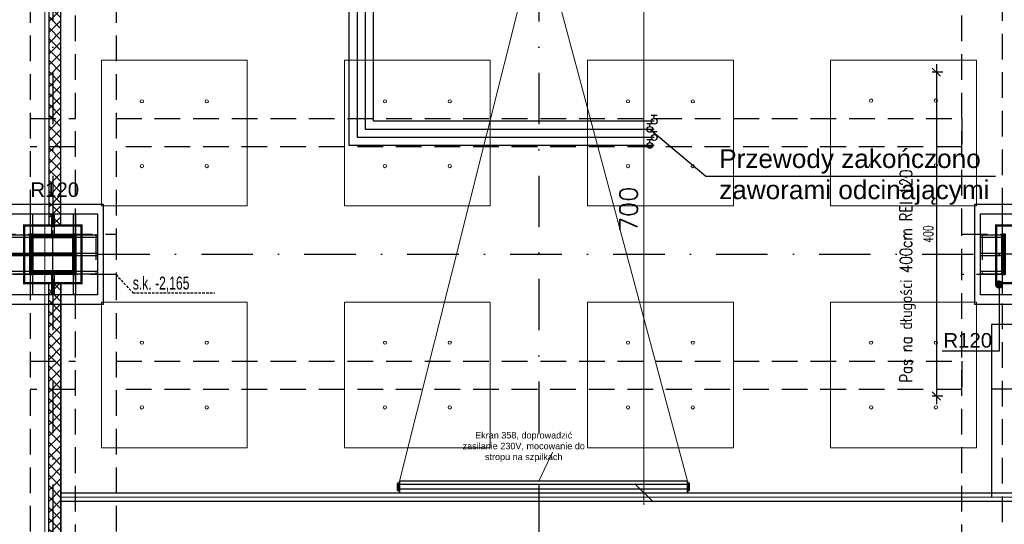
# Model space of a CAD drawing. Header units: centimetres. Extents: x -10702 to 24628, y -4437 to 19798.
# Tile 52 of 92: x 12219 to 13434, y 8267 to 8890. Entities that reach past the tile are written whole.
import ezdxf

# ---------------------------------------------------------------- set-up
doc = ezdxf.new("R2010")
doc.units = ezdxf.units.CM
doc.header["$PDMODE"] = 35
doc.header["$PDSIZE"] = 0.1
for name, pattern in [('Kondygnacja  -0_5$0$HIDDEN', [9.525, 6.35, -3.175]), ('Kondygnacja  -0_5$0$HIDDEN2', [4.7625, 3.175, -1.5875]), ('Osie rzutów$0$DASHDOT2', [12.7, 6.35, -3.175, 0, -3.175])]:
    doc.linetypes.add(name, pattern=pattern)
doc.layers.get('0').update_dxf_attribs({"color": 8})
doc.layers.get('DEFPOINTS').update_dxf_attribs({"color": 8})
for name, color, linetype in [('bgde_dodatki powykonawcze', 7, 'Continuous'), ('BOK-_L', 8, 'Continuous'), ('BOK-_P', 8, 'Continuous'), ('KASETA-L', 8, 'Continuous'), ('KASETA-P', 8, 'Continuous'), ('KJP_KURTYNY ZASILANIE', 1, '05_kurtyna_zas'), ('Kondygnacja  -0_5$0$ARCH_GK', 8, 'Continuous'), ('Kondygnacja  -0_5$0$ARCH_INFO_ODPORNOŚĆ OGNIOWA', 8, 'Continuous'), ('Kondygnacja  -0_5$0$ARCH_INFO_OPISY', 8, 'Continuous'), ('Kondygnacja  -0_5$0$ARCH_KONSTR_POWYŻEJ RZUTU', 8, 'Kondygnacja  -0_5$0$HIDDEN'), ('Kondygnacja  -0_5$0$ARCH_KONSTR_POWYŻEJ RZUTU_IST', 8, 'Kondygnacja  -0_5$0$HIDDEN2'), ('Kondygnacja  -0_5$0$ARCH_KONSTRUKCJA_NIEWIDOCZNA', 8, 'Continuous'), ('Kondygnacja  -0_5$0$ARCH_OKŁADZINA', 8, 'Continuous'), ('Kondygnacja  -0_5$0$ARCH_SŁUPY', 8, 'Continuous'), ('Kondygnacja -1$0$ARCH_GK', 8, 'Continuous'), ('Kondygnacja -1$0$ARCH_MUROWANE', 8, 'Continuous'), ('Kondygnacja -1$0$ARCH_SZYNY', 8, 'Continuous'), ('KĄTOWNIK_L', 8, 'Continuous'), ('KĄTOWNIK_P', 8, 'Continuous'), ('Osie rzutów$0$ARCH_INFO_OSIE_IST', 8, 'Osie rzutów$0$DASHDOT2'), ('Osie rzutów$0$ARCH_INFO_OSIE_OPISY_IST', 8, 'Continuous')]:
    doc.layers.add(name, color=color, linetype=linetype)
for name, color, linetype, lineweight in [('KJP_CT_kk_powrót', 30, '04_CT_KOMF_POW', 25), ('KJP_CT_kk_zasil', 30, '04_CT_KOMF_ZAS', 25), ('KJP_WL_kk zasil', 150, '04_WL_KOMF_ZAS', 25), ('KJP_WL_kk_powr', 150, '04_WL_KOMF_POW', 25), ('Kondygnacja  -0_5$0$ARCH_INFO_WYMIARY', 8, 'Continuous', 9), ('Kondygnacja  -0_5$0$ARCH_WIDOK', 8, 'Continuous', 13), ('RYSUNKOWE_NIEDRUK', 8, 'Continuous', 9), ('SU Lampy kwadratowe  -05$0$ARCH_SUFITY_PODWIESZANE', 8, 'Continuous', 9), ('SYSTEMY AV', 8, 'Continuous', 13)]:
    doc.layers.add(name, color=color, linetype=linetype, lineweight=lineweight)
doc.styles.add('-1 sale konferencyjne$0$Arial', font='arial.ttf')
doc.styles.add('Arial', font='arial.ttf')
doc.styles.add('Kondygnacja  -0_5$0$Arial', font='arial.ttf')
doc.styles.add('Kondygnacja  -0_5$0$BIKTS', font='bikromsw.shx', dxfattribs={"width": 0.8})
doc.styles.add('Kondygnacja  -0_5$0$Romans', font='Romans.shx', dxfattribs={"width": 0.7})
doc.styles.add('Kondygnacja  -0_5$0$ROMANS-50-CM', font='romans.shx', dxfattribs={"width": 0.8, "height": 10})
doc.styles.add('Kondygnacja  -0_5$0$Standard', font='txt')
doc.styles.add('Kondygnacja -1$0$Standard', font='txt')
doc.styles.add('Romans', font='Romans.shx')
doc.linetypes.add('04_CT_KOMF_POW', pattern='A,100,-15,["CTKp",Standard,S=10,R=0,X=-10,Y=-5],-35', length=150)
doc.linetypes.add('04_CT_KOMF_ZAS', pattern='A,100,-15,["CTKz",Standard,S=10,R=0,X=-10,Y=-5],-35', length=150)
doc.linetypes.add('04_WL_KOMF_POW', pattern='A,100,-15,["WLKp",Standard,S=10,R=0,X=-10,Y=-5],-35', length=150)
doc.linetypes.add('04_WL_KOMF_ZAS', pattern='A,100,-15,["WLKz",Standard,S=10,R=0,X=-10,Y=-5],-35', length=150)
doc.linetypes.add('05_kurtyna_zas', pattern='A,50,-15,["KPz",Standard,S=10,R=0,X=-10,Y=-7.5],-35', length=100)
doc.linetypes.add('Kondygnacja -1$0$SZYNA_LINE', pattern='A,12.7,-7.75,["SZYNA",Kondygnacja -1$0$Standard,S=2.54,R=0,X=-5.95,Y=-1.27],-7.75', length=28.2)
doc.dimstyles.new('Kondygnacja  -0_5$0$ISO-25', dxfattribs={"dimtxt": 2.5, "dimasz": 2.5, "dimexe": 1.25, "dimexo": 0.625, "dimtad": 1, "dimtxsty": 'Kondygnacja  -0_5$0$Standard', "dimcen": 2.5, "dimadec": 0, "dimazin": 0, "dimtfac": 1, "dimtmove": 0, "dimatfit": 3, "dimfxl": 0, "dimarcsym": 0})
doc.dimstyles.new('Kondygnacja  -0_5$0$Wymiary 1-100', dxfattribs={"dimtxt": 12, "dimasz": 10, "dimexe": 5, "dimexo": 0, "dimgap": 4, "dimtad": 1, "dimrnd": 0.5, "dimzin": 12, "dimdsep": 46, "dimtxsty": 'Kondygnacja  -0_5$0$Romans', "dimblk": 'Kondygnacja  -0_5$0$_Oblique', "dimcen": 10, "dimdle": 10, "dimclrt": 55, "dimazin": 0, "dimtfac": 1, "dimtmove": 1, "dimatfit": 3, "dimfxl": 0, "dimtolj": 1, "dimtzin": 0, "dimarcsym": 0})
doc.dimstyles.new('Wymiary 1-200', dxfattribs={"dimtxt": 22, "dimasz": 20, "dimexe": 10, "dimexo": 0, "dimgap": 8, "dimtad": 1, "dimrnd": 0.5, "dimzin": 12, "dimdsep": 46, "dimtxsty": 'Romans', "dimblk": 'OBLIQUE', "dimcen": 0.5, "dimdle": 15, "dimclrt": 55, "dimazin": 0, "dimtfac": 1, "dimtmove": 1, "dimatfit": 3, "dimfxl": 0, "dimtolj": 1, "dimtzin": 0, "dimarcsym": 0})
pattern_1 = [(45, (-1133.3117, -3177.9858), (-0.6735192, 0.6735192), [])]

# ---------------------------------------------------------------- blocks, each defined once
blk = doc.blocks.new('Osie rzutów')
at = {"layer": 'Osie rzutów$0$ARCH_INFO_OSIE_IST', "ltscale": 10}
for p, q in [((12260, 12510), (12260, 4623.26)), ((12860, 12510), (12860, 4623.26)), ((12260, 8570), (12260, 8630)), ((4436.04, 8600), (15156.54, 8600)), ((12290, 8600), (12230, 8600)), ((13490, 8600), (13430, 8600))]:
    blk.add_line(p, q, dxfattribs=at)
blk = doc.blocks.new('SU Lampy kwadratowe  -05')
at = {"layer": 'SU Lampy kwadratowe  -05$0$ARCH_SUFITY_PODWIESZANE'}
for points in [[(12320, 8839.9), (12500, 8839.9), (12500, 8659.9), (12320, 8659.9)], [(12620, 8839.9), (12800, 8839.9), (12800, 8659.9), (12620, 8659.9)], [(12920, 8839.9), (13100, 8839.9), (13100, 8659.9), (12920, 8659.9)], [(13220, 8839.9), (13400, 8839.9), (13400, 8659.9), (13220, 8659.9)], [(12320, 8540.9), (12500, 8540.9), (12500, 8360.9), (12320, 8360.9)], [(12620, 8540.9), (12800, 8540.9), (12800, 8360.9), (12620, 8360.9)], [(12920, 8540.9), (13100, 8540.9), (13100, 8360.9), (12920, 8360.9)], [(13220, 8540.9), (13400, 8540.9), (13400, 8360.9), (13220, 8360.9)]]:
    blk.add_lwpolyline(points, close=True, dxfattribs=at)
for centre in [(12370, 8788.9), (12450, 8788.9), (12670, 8788.9), (12750, 8788.9), (12970, 8788.9), (13050, 8788.9), (13270, 8789.9), (13350, 8789.9), (12370, 8708.9), (12450, 8708.9), (12670, 8708.9), (12750, 8708.9), (12970, 8708.9), (13050, 8708.9), (13270, 8709.9), (13350, 8709.9), (12370, 8490.9), (12450, 8490.9), (12670, 8490.9), (12750, 8490.9), (12970, 8490.9), (13050, 8490.9), (13270, 8490.9), (13350, 8490.9), (12370, 8410.9), (12450, 8410.9), (12670, 8410.9), (12750, 8410.9), (12970, 8410.9), (13050, 8410.9), (13270, 8410.9), (13350, 8410.9)]:
    blk.add_circle(centre, 2, dxfattribs=at)
blk = doc.blocks.new('Kondygnacja  -0_5$0$_Dot')
at = {"color": 0, "linetype": 'ByBlock', "lineweight": -2}
blk.add_line((-0.5, 0), (-1, 0), dxfattribs=at)
at = {"color": 0, "linetype": 'ByBlock', "const_width": 0.5}
blk.add_lwpolyline([(-0.25, 0, 1), (0.25, 0, 1)], format="xyb", close=True, dxfattribs=at)
blk = doc.blocks.new('Kondygnacja  -0_5$0$_Oblique')
at = {"color": 0, "linetype": 'ByBlock', "lineweight": -2}
blk.add_line((-0.5, -0.5), (0.5, 0.5), dxfattribs=at)
blk = doc.blocks.new('*D202')
at = {"layer": 'DEFPOINTS', "color": 0}
for p in [(13659.2, 8825), (13350.6, 8425), (13596.2, 8425)]:
    blk.add_point(p, dxfattribs=at)
at = {"layer": 'Kondygnacja  -0_5$0$ARCH_INFO_WYMIARY', "color": 0, "lineweight": -2}
for p, q in [((13358.6, 8825), (13345.6, 8825)), ((13350.6, 8835), (13350.6, 8415)), ((13358.6, 8425), (13345.6, 8425))]:
    blk.add_line(p, q, dxfattribs=at)
at = {"layer": 'Kondygnacja  -0_5$0$ARCH_INFO_WYMIARY', "color": 0, "lineweight": -2, "xscale": 10, "yscale": 10, "zscale": 10}
for p, rotation in [((13350.6, 8825), 90), ((13350.6, 8425), 270)]:
    blk.add_blockref('Kondygnacja  -0_5$0$_Oblique', p, dxfattribs=dict(at, rotation=rotation))
at = {"layer": 'Kondygnacja  -0_5$0$ARCH_INFO_WYMIARY', "color": 55, "insert": (13340.6, 8625), "char_height": 12, "attachment_point": 5, "rotation": 90, "style": 'Kondygnacja  -0_5$0$Romans'}
blk.add_mtext('\\A1;400', dxfattribs=at)
blk = doc.blocks.new('Kondygnacja  -0_5$0$słup_kwadrat')
at = {"layer": 'Kondygnacja  -0_5$0$ARCH_SŁUPY', "lineweight": 40}
h = blk.add_hatch(dxfattribs=at)
h.set_pattern_fill('ANSI31', color=256, scale=0.3, style=0)
h.set_pattern_definition(pattern_1)
h.paths.add_polyline_path([(36, 34), (39, 34), (39, 84), (36, 84)])
h = blk.add_hatch(dxfattribs=at)
h.set_pattern_fill('ANSI31', color=256, scale=0.3, style=0)
h.set_pattern_definition(pattern_1)
h.paths.add_polyline_path([(89, 80), (89, 83), (39, 83), (39, 80)])
h = blk.add_hatch(dxfattribs=at)
h.set_pattern_fill('ANSI31', color=256, scale=0.3, style=0)
h.set_pattern_definition(pattern_1)
h.paths.add_polyline_path([(89, 34), (92, 34), (92, 84), (89, 84)])
h = blk.add_hatch(dxfattribs=at)
h.set_pattern_fill('ANSI31', color=256, scale=0.3, style=0)
h.set_pattern_definition(pattern_1)
h.paths.add_polyline_path([(89, 57.5), (89, 60.5), (39, 60.5), (39, 57.5)])
h = blk.add_hatch(dxfattribs=at)
h.set_pattern_fill('ANSI31', color=256, scale=0.3, style=0)
h.set_pattern_definition(pattern_1)
h.paths.add_polyline_path([(89, 35), (89, 38), (39, 38), (39, 35)])
at = {"layer": 'Kondygnacja  -0_5$0$ARCH_KONSTRUKCJA_NIEWIDOCZNA'}
blk.add_lwpolyline([(119, 109), (119, 9), (9, 9), (9, 109)], close=True, dxfattribs=at)
for points in [[(36, 109), (36, 84)], [(39, 109), (39, 84)], [(62.5, 109), (62.5, 83)], [(65.5, 109), (65.5, 83)], [(89, 109), (89, 84)], [(92, 109), (92, 84)], [(9, 83), (36, 83)], [(9, 80), (36, 80)], [(92, 83), (119, 83)], [(92, 80), (119, 80)], [(9, 60.5), (36, 60.5)], [(9, 57.5), (36, 57.5)], [(92, 60.5), (119, 60.5)], [(92, 57.5), (119, 57.5)], [(9, 38), (36, 38)], [(92, 38), (119, 38)], [(9, 35), (36, 35)], [(36, 34), (36, 9)], [(39, 34), (39, 9)], [(62.5, 35), (62.5, 9)], [(65.5, 35), (65.5, 9)], [(89, 34), (89, 9)], [(92, 35), (119, 35)], [(92, 34), (92, 9)]]:
    blk.add_lwpolyline(points, dxfattribs=at)
at = {"layer": 'Kondygnacja  -0_5$0$ARCH_OKŁADZINA'}
blk.add_lwpolyline([(2, 121), (126, 121), (126, -3), (2, -3)], close=True, dxfattribs=at)
at = {"layer": 'Kondygnacja  -0_5$0$ARCH_SŁUPY', "lineweight": 40}
for p, q in [((39, 60.5), (89, 60.5)), ((89, 57.5), (39, 57.5))]:
    blk.add_line(p, q, dxfattribs=at)
at = {"layer": 'Kondygnacja  -0_5$0$ARCH_SŁUPY', "lineweight": 50, "const_width": 3}
blk.add_lwpolyline([(28.5, 94.5), (99.5, 94.5), (99.5, 23.5), (28.5, 23.5)], close=True, dxfattribs=at)
at = {"layer": 'Kondygnacja  -0_5$0$ARCH_SŁUPY', "lineweight": 40}
for points in [[(36, 84), (39, 84), (39, 34), (36, 34)], [(89, 84), (92, 84), (92, 34), (89, 34)]]:
    blk.add_lwpolyline(points, close=True, dxfattribs=at)
for points in [[(89, 83), (39, 83)], [(39, 80), (89, 80)], [(89, 38), (39, 38)], [(39, 35), (89, 35)]]:
    blk.add_lwpolyline(points, dxfattribs=at)
blk = doc.blocks.new('Kondygnacja  -0_5$0$konstrukcja istniejąca -0.5')
at = {"layer": 'Kondygnacja  -0_5$0$ARCH_KONSTR_POWYŻEJ RZUTU_IST', "ltscale": 10}
for p, q in [((13382, 8625), (13432, 8625)), ((13382, 8575), (13382, 8625)), ((13432, 8575), (13382, 8575))]:
    blk.add_line(p, q, dxfattribs=at)
for points in [[(13432, 9825), (13432, 4975), (13382, 4975)], [(12232, 9775), (12232, 8625)], [(12288, 8625), (12288, 9775)], [(12338, 9775), (12338, 8625)], [(13382, 8625), (13382, 9775)], [(12338, 8575), (12182, 8575), (12182, 8625), (12338, 8625), (12338, 8575)], [(13407, 8625), (13407, 8575)], [(12232, 8575), (12232, 7425)], [(12288, 7425), (12288, 8575)], [(12338, 8575), (12338, 7425)], [(13382, 7425), (13382, 8575)]]:
    blk.add_lwpolyline(points, dxfattribs=at)
at = {"layer": 'Kondygnacja  -0_5$0$ARCH_KONSTR_POWYŻEJ RZUTU_IST', "ltscale": 10, "elevation": 0}
for points in [[(12232, 8767.9), (12288, 8767.9)], [(12338, 8767.9), (13382, 8767.9), (13382, 8732.9), (12338, 8732.9)], [(12288, 8732.9), (12232, 8732.9)], [(12313, 8625), (12313, 8575)], [(12232, 8467.9), (12288, 8467.9)], [(12338, 8467.9), (13382, 8467.9), (13382, 8432.9), (12338, 8432.9)], [(12288, 8432.9), (12232, 8432.9)]]:
    blk.add_lwpolyline(points, dxfattribs=at)
at = {"layer": 'Kondygnacja  -0_5$0$ARCH_KONSTR_POWYŻEJ RZUTU_IST'}
blk.add_lwpolyline([(12338, 8575), (12358.7, 8552.5), (12459.8, 8552.5)], dxfattribs=at)
at = {"layer": 'Kondygnacja  -0_5$0$ARCH_KONSTR_POWYŻEJ RZUTU_IST', "style": 'Kondygnacja  -0_5$0$BIKTS', "width": 0.7}
blk.add_text('s.k. -2,165', height=16, dxfattribs=at).set_placement((12358.7, 8556.5))
blk = doc.blocks.new('SE2')
at = {"layer": 'BOK-_L', "linetype": 'Continuous', "ltscale": 25.4}
for p, q in [((-880, 1360), (-880, 1332)), ((-878, 1360), (-880, 1360)), ((-878, 1316), (-878, 1360)), ((-878, 1316), (-880, 1316)), ((-878, 1259), (-880, 1259)), ((-880, 1242), (-880, 1215)), ((-878, 1259), (-878, 1285)), ((-878, 1215), (-878, 1259)), ((-880, 1215), (-878, 1215))]:
    blk.add_line(p, q, dxfattribs=at)
at = {"layer": 'BOK-_P', "linetype": 'Continuous', "ltscale": 25.4}
for p, q in [((2678, 1360), (2678, 1316)), ((2680, 1360), (2678, 1360)), ((2680, 1332), (2680, 1360)), ((2680, 1316), (2678, 1316)), ((2678, 1285), (2678, 1259)), ((2678, 1259), (2678, 1215)), ((2680, 1259), (2678, 1259)), ((2680, 1215), (2680, 1242)), ((2678, 1215), (2680, 1215))]:
    blk.add_line(p, q, dxfattribs=at)
at = {"layer": 'KASETA-L', "linetype": 'Continuous', "ltscale": 25.4}
for p, q in [((-878, 1316), (-878, 1360)), ((2678, 1360), (-878, 1360)), ((2678, 1316), (2678, 1360)), ((-878, 1285), (-878, 1316)), ((2678, 1316), (-878, 1316)), ((2678, 1259), (-878, 1259)), ((2678, 1285), (2678, 1316))]:
    blk.add_line(p, q, dxfattribs=at)
at = {"layer": 'KASETA-P', "linetype": 'Continuous', "ltscale": 25.4}
blk.add_line((-878, 1215), (2678, 1215), dxfattribs=at)
at = {"layer": 'KĄTOWNIK_L', "linetype": 'Continuous', "ltscale": 25.4}
for p, q in [((2680, 1242), (2680, 1332)), ((2682, 1242), (2680, 1242)), ((2680, 1242), (2682, 1242)), ((2682, 1242), (2682, 1242)), ((2685, 1332), (2685, 1242)), ((2700, 1332), (2685, 1332)), ((2685, 1242), (2700, 1242)), ((2685, 1242), (2700, 1242)), ((2698, 1321), (2690, 1321)), ((2690, 1321), (2690, 1321)), ((2698, 1321), (2690, 1321)), ((2690, 1314), (2698, 1314)), ((2698, 1261), (2690, 1261)), ((2690, 1261), (2690, 1261)), ((2698, 1261), (2690, 1261)), ((2690, 1254), (2698, 1254)), ((2698, 1321), (2698, 1321)), ((2698, 1261), (2698, 1261)), ((2700, 1242), (2700, 1242)), ((2706, 1248), (2706, 1326)), ((2706, 1248), (2706, 1248))]:
    blk.add_line(p, q, dxfattribs=at)
for centre, radius, start, end in [((2690, 1317), 3.5, 90, 180), ((2690, 1317), 3.5, 90, 270), ((2690, 1257), 3.5, 90, 180), ((2690, 1257), 3.5, 90, 270), ((2698, 1317), 3.5, 0, 90), ((2698, 1317), 3.5, 270, 90), ((2698, 1257), 3.5, 0, 90), ((2698, 1257), 3.5, 270, 90), ((2700, 1326), 6, 0, 90), ((2700, 1248), 6, 270, 360), ((2700, 1248), 6, 270, 360)]:
    blk.add_arc(centre, radius, start, end, dxfattribs=at)
for centre, major_axis, start_param, end_param in [((2685, 1332), (-5, 0), 4.712389, 6.283185), ((2685, 1242), (5, 0), 1.570796, 3.141593), ((2685, 1242), (3, 0), 1.570796, 3.141593)]:
    blk.add_ellipse(centre, major_axis=major_axis, ratio=0.000014, start_param=start_param, end_param=end_param, dxfattribs=at)
at = {"layer": 'KĄTOWNIK_P', "linetype": 'Continuous', "ltscale": 25.4}
for p, q in [((-906, 1326), (-906, 1248)), ((-906, 1248), (-906, 1248)), ((-885, 1332), (-900, 1332)), ((-900, 1242), (-885, 1242)), ((-900, 1242), (-885, 1242)), ((-900, 1242), (-900, 1242)), ((-897, 1321), (-897, 1313)), ((-897, 1261), (-897, 1253)), ((-890, 1313), (-890, 1321)), ((-890, 1253), (-890, 1261)), ((-885, 1242), (-885, 1332)), ((-882, 1242), (-882, 1242)), ((-882, 1242), (-880, 1242)), ((-882, 1242), (-880, 1242)), ((-880, 1332), (-880, 1242))]:
    blk.add_line(p, q, dxfattribs=at)
for centre, radius, start, end in [((-900, 1326), 6, 90, 180), ((-900, 1248), 6, 180, 270), ((-900, 1248), 6, 180, 270), ((-894, 1321), 3.5, 0, 180), ((-894, 1321), 3.5, 0, 180), ((-894, 1313), 3.5, 180, 360), ((-894, 1261), 3.5, 0, 180), ((-894, 1261), 3.5, 0, 180), ((-894, 1253), 3.5, 180, 360)]:
    blk.add_arc(centre, radius, start, end, dxfattribs=at)
for centre, major_axis, start_param, end_param in [((-885, 1332), (-5, 0), 3.141593, 4.712389), ((-885, 1242), (5, 0), 0, 1.570796), ((-885, 1242), (3, 0), 0, 1.570796)]:
    blk.add_ellipse(centre, major_axis=major_axis, ratio=0.000014, start_param=start_param, end_param=end_param, dxfattribs=at)
blk = doc.blocks.new('_Oblique')
at = {"color": 0, "linetype": 'ByBlock', "lineweight": -2}
blk.add_line((-0.5, -0.5), (0.5, 0.5), dxfattribs=at)
blk = doc.blocks.new('*D335')
at = {"layer": 'DEFPOINTS', "color": 0}
for p in [(-630.1, 4005.5), (-753.4, 3305.5), (-470.3, 3305.5)]:
    blk.add_point(p, dxfattribs=at)
at = {"layer": 'SYSTEMY AV', "color": 0, "lineweight": -2}
for p, q in [((-470.3, 4020.5), (-470.3, 3290.5)), ((-486.3, 4005.5), (-460.3, 4005.5)), ((-486.3, 3305.5), (-460.3, 3305.5))]:
    blk.add_line(p, q, dxfattribs=at)
at = {"layer": 'SYSTEMY AV', "color": 0, "lineweight": -2, "xscale": 20, "yscale": 20, "zscale": 20}
for p, rotation in [((-470.3, 4005.5), 90), ((-470.3, 3305.5), 270)]:
    blk.add_blockref('_Oblique', p, dxfattribs=dict(at, rotation=rotation))
at = {"layer": 'SYSTEMY AV', "color": 55, "insert": (-489.3, 3655.5), "char_height": 22, "attachment_point": 5, "rotation": 90, "style": 'Romans'}
blk.add_mtext('\\A1;700', dxfattribs=at)
blk = doc.blocks.new('A$C59BE0B33')
at = {"layer": 'SYSTEMY AV'}
blk.add_line((-583.021, 3355.742), (-600, 3319.999), dxfattribs=at)
blk.add_lwpolyline([(-772.04, 3319.999), (-600, 4005.436), (-416.752, 3319.999)], dxfattribs=at)
at = {"layer": 'SYSTEMY AV', "xscale": 0.09991213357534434, "yscale": 0.09991213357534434, "zscale": 0.09991213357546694}
blk.add_blockref('SE2', (-684.318, 3184.141), dxfattribs=at)
at = {"layer": 'SYSTEMY AV', "insert": (-618.75, 3343.468), "char_height": 20, "width": 164.56719, "attachment_point": 8, "style": '-1 sale konferencyjne$0$Arial'}
blk.add_mtext('\\P{\\H0.4x;Ekran 358, doprowadzić zasilanie 230V, mocowanie do stropu na szpilkach}', dxfattribs=at)
at = {"layer": 'SYSTEMY AV'}
dim = blk.add_linear_dim(base=(-470.312, 3305.511), p1=(-630.082, 4005.511), p2=(-753.431, 3305.511), angle=90, dimstyle='Wymiary 1-200', dxfattribs=at)
dim.commit()
dim.dimension.update_dxf_attribs({"geometry": '*D335', "text_midpoint": (-489.312, 3655.511)})

msp = doc.modelspace()

# ---------------------------------------------------------------- hatches: boundary and pattern name
at = {"layer": 'Kondygnacja  -0_5$0$ARCH_SŁUPY', "lineweight": 40}
h = msp.add_hatch(dxfattribs=at)
h.set_pattern_fill('ANSI31', color=256, scale=0.3, style=0)
h.set_pattern_definition([(45, (12262.6883, 5363.0142), (-0.6735192, 0.6735192), [])])
h.paths.add_polyline_path([(13432, 8575), (13435, 8575), (13435, 8625), (13432, 8625)])
at = {"layer": 'Kondygnacja -1$0$ARCH_MUROWANE', "linetype": 'Continuous', "lineweight": -3}
h = msp.add_hatch(dxfattribs=at)
h.set_pattern_fill('ANSI37', color=256, scale=3, style=0)
h.paths.add_polyline_path([(12270, 9510), (13342.695, 9510), (13342.695, 9525), (12270, 9525)])
h.paths.add_polyline_path([(12270, 9525), (12255, 9525), (12255, 8635.5), (12270, 8635.5)])
h = msp.add_hatch(dxfattribs=at)
h.set_pattern_fill('ANSI37', color=256, scale=3, style=0)
h.paths.add_polyline_path([(12270, 7435.5), (12255, 7435.5), (12255, 8564.5), (12270, 8564.5)])

# ---------------------------------------------------------------- linework, layer by layer
at = {"layer": 'bgde_dodatki powykonawcze'}
for p, q in [((13006.018, 8771.337), (12998.7, 8771.337)), ((13002.359, 8767.905), (13002.359, 8771.337)), ((13000.559, 8761.337), (12993.241, 8761.337)), ((12996.9, 8757.905), (12996.9, 8761.337)), ((13006.018, 8751.337), (12998.7, 8751.337)), ((13002.359, 8747.905), (13002.359, 8751.337)), ((13000.559, 8741.337), (12993.241, 8741.337)), ((12996.9, 8737.905), (12996.9, 8741.337))]:
    msp.add_line(p, q, dxfattribs=at)
for centre in [(13002.359, 8764.305), (12996.9, 8754.305), (13002.359, 8744.305), (12996.9, 8734.305)]:
    msp.add_circle(centre, 3.6, dxfattribs=at)
at = {"layer": 'KJP_CT_kk_powrót'}
for p, q in [((12635.918, 8744.305), (12635.918, 9272.286)), ((13002.359, 8744.305), (12635.918, 8744.305))]:
    msp.add_line(p, q, dxfattribs=at)
at = {"layer": 'KJP_CT_kk_zasil'}
for p, q in [((12625.918, 8734.305), (12625.918, 9287.286)), ((13002.359, 8734.305), (12625.918, 8734.305))]:
    msp.add_line(p, q, dxfattribs=at)
at = {"layer": 'KJP_KURTYNY ZASILANIE', "color": 2, "linetype": 'Continuous'}
for p, q in [((13065.847, 8695.938), (12996.9, 8754.305)), ((13423.671, 8695.938), (13065.847, 8695.938))]:
    msp.add_line(p, q, dxfattribs=at)
at = {"layer": 'KJP_WL_kk zasil'}
for p, q in [((12645.918, 8754.305), (12645.918, 9257.539)), ((13002.359, 8754.305), (12645.918, 8754.305))]:
    msp.add_line(p, q, dxfattribs=at)
at = {"layer": 'KJP_WL_kk_powr'}
for p, q in [((12655.918, 8764.305), (12655.918, 9241.983)), ((13002.359, 8764.305), (12655.918, 8764.305))]:
    msp.add_line(p, q, dxfattribs=at)
at = {"layer": 'Kondygnacja  -0_5$0$ARCH_GK', "linetype": 'Continuous', "lineweight": -3}
for p, q in [((13475, 8305), (12270, 8305)), ((12270, 8295), (13475, 8295))]:
    msp.add_line(p, q, dxfattribs=at)
at = {"layer": 'Kondygnacja  -0_5$0$ARCH_INFO_ODPORNOŚĆ OGNIOWA'}
msp.add_lwpolyline([(13427.987, 8480.315), (13357.694, 8480.315)], dxfattribs=at)
at = {"layer": 'Kondygnacja  -0_5$0$ARCH_KONSTRUKCJA_NIEWIDOCZNA'}
msp.add_lwpolyline([(13515, 8650), (13515, 8550), (13405, 8550), (13405, 8650)], close=True, dxfattribs=at)
for points in [[(13432, 8650), (13432, 8625)], [(13405, 8624), (13432, 8624)], [(13405, 8621), (13432, 8621)], [(13405, 8601.5), (13432, 8601.5)], [(13405, 8598.5), (13432, 8598.5)], [(13405, 8579), (13432, 8579)], [(13405, 8576), (13432, 8576)], [(13432, 8575), (13432, 8550)]]:
    msp.add_lwpolyline(points, dxfattribs=at)
at = {"layer": 'Kondygnacja  -0_5$0$ARCH_OKŁADZINA'}
msp.add_lwpolyline([(13487, 8538), (13398, 8538), (13398, 8662), (13447.5, 8662)], dxfattribs=at)
at = {"layer": 'Kondygnacja  -0_5$0$ARCH_SŁUPY', "const_width": 3}
msp.add_lwpolyline([(13424.5, 8635.5), (13495.5, 8635.5), (13495.5, 8564.5), (13424.5, 8564.5)], close=True, dxfattribs=at)
at = {"layer": 'Kondygnacja  -0_5$0$ARCH_SŁUPY', "lineweight": 40}
msp.add_lwpolyline([(13432, 8625), (13435, 8625), (13435, 8575), (13432, 8575)], close=True, dxfattribs=at)
at = {"layer": 'Kondygnacja  -0_5$0$ARCH_WIDOK'}
msp.add_line((12250, 8564.5), (12250, 7890), dxfattribs=at)
msp.add_lwpolyline([(12250, 9514.017), (12250, 7435.5)], dxfattribs=at)
at = {"layer": 'Kondygnacja -1$0$ARCH_GK', "linetype": 'Continuous', "lineweight": -3}
for p, q in [((12270, 8635.5), (12270, 9510)), ((12250, 8635.5), (12270, 8635.5)), ((12270, 7890), (12270, 8564.5))]:
    msp.add_line(p, q, dxfattribs=at)
for points in [[(12270, 9525), (12255, 9525), (12255, 8635.5), (12270, 8635.5), (12270, 9525)], [(12270, 7435.5), (12255, 7435.5), (12255, 8564.5), (12270, 8564.5), (12270, 7435.5)]]:
    msp.add_lwpolyline(points, dxfattribs=at)
at = {"layer": 'Kondygnacja -1$0$ARCH_SZYNY', "linetype": 'Kondygnacja -1$0$SZYNA_LINE', "ltscale": 2.5}
for p, q in [((13418.5, 8513.303), (13418.5, 8300.003)), ((13487, 8513.303), (13418.5, 8513.303)), ((13487, 8433.303), (13418.5, 8433.303))]:
    msp.add_line(p, q, dxfattribs=at)
at = {"layer": 'Kondygnacja -1$0$ARCH_SZYNY', "linetype": 'Kondygnacja -1$0$SZYNA_LINE', "ltscale": 2.5, "const_width": 1}
msp.add_lwpolyline([(13509, 8300), (12270, 8300)], dxfattribs=at)

# ---------------------------------------------------------------- block references
at = {"layer": 'Kondygnacja  -0_5$0$ARCH_KONSTR_POWYŻEJ RZUTU'}
msp.add_blockref('Kondygnacja  -0_5$0$konstrukcja istniejąca -0.5', (0, 0), dxfattribs=at)
at = {"layer": 'Kondygnacja  -0_5$0$ARCH_SŁUPY'}
msp.add_blockref('Kondygnacja  -0_5$0$słup_kwadrat', (12196, 8541), dxfattribs=at)
at = {"layer": 'Osie rzutów$0$ARCH_INFO_OSIE_OPISY_IST'}
msp.add_blockref('Osie rzutów', (0, 0), dxfattribs=at)
at = {"layer": 'RYSUNKOWE_NIEDRUK', "lineweight": 13}
msp.add_blockref('A$C59BE0B33', (13460, 5000), dxfattribs=at)
msp.add_blockref('A$C59BE0B33', (13460, 5000), dxfattribs=at)
at = {"layer": 'SU Lampy kwadratowe  -05$0$ARCH_SUFITY_PODWIESZANE'}
msp.add_blockref('SU Lampy kwadratowe  -05', (0, 0), dxfattribs=at)

# ---------------------------------------------------------------- texts
at = {"layer": 'KJP_KURTYNY ZASILANIE', "color": 2, "linetype": 'Continuous', "insert": (13082.542, 8729.719, 782.55), "char_height": 23.1, "width": 371.72237, "attachment_point": 1, "style": 'Arial'}
msp.add_mtext('Przewody zakończono zaworami odcinającymi', dxfattribs=at)
at = {"layer": 'Kondygnacja  -0_5$0$ARCH_INFO_ODPORNOŚĆ OGNIOWA', "char_height": 18, "width": 53.33252, "attachment_point": 5, "style": 'Kondygnacja  -0_5$0$Arial'}
for insert in [(12262.378, 8694.687), (13389.384, 8508.639)]:
    msp.add_mtext('\\PR120', dxfattribs=dict(at, insert=insert))
at = {"layer": 'Kondygnacja  -0_5$0$ARCH_INFO_OPISY', "insert": (13305.698, 8441.695), "char_height": 15, "width": 626.53268, "attachment_point": 1, "rotation": 90, "style": 'Kondygnacja  -0_5$0$ROMANS-50-CM'}
msp.add_mtext('Pas na długości 400cm REI 120', dxfattribs=at)

# ---------------------------------------------------------------- dimensions: what is measured, and where the dimension line sits
at = {"layer": 'Kondygnacja  -0_5$0$ARCH_INFO_WYMIARY'}
dim = msp.add_linear_dim(base=(13350.628, 8425.028), p1=(13659.23, 8825), p2=(13596.23, 8425.028), angle=90, dimstyle='Kondygnacja  -0_5$0$Wymiary 1-100', dxfattribs=at)
dim.commit()
dim.dimension.update_dxf_attribs({"geometry": '*D202', "text_midpoint": (13350.628, 8625.014), "dimtype": 160})

# ---------------------------------------------------------------- leaders
at = {"layer": 'Kondygnacja  -0_5$0$ARCH_INFO_ODPORNOŚĆ OGNIOWA'}
msp.add_leader([(13427.987, 8562.722), (13427.987, 8525.473), (13427.987, 8480.315)], dimstyle='Kondygnacja  -0_5$0$ISO-25', override={"dimscale": 5, "dimasz": 2, "dimtad": 0, "dimldrblk": 'Kondygnacja  -0_5$0$_Dot'}, dxfattribs=at)

doc.saveas('drawing.dxf')
